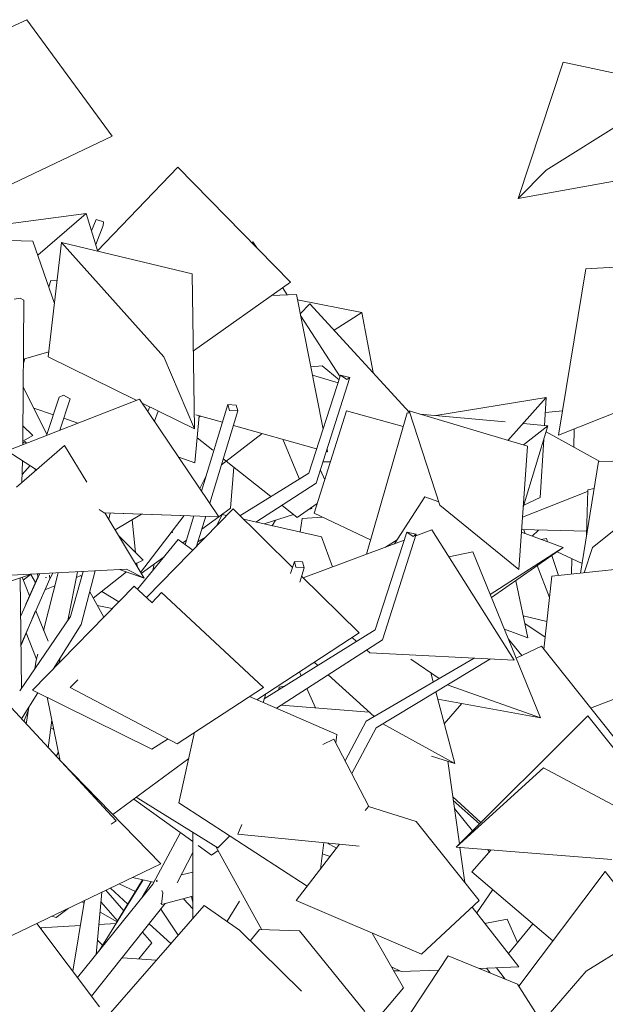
# Model space of a CAD drawing. Header units: millimetres. Extents: x 27350 to 76432, y -300 to 6935.
# Tile 31 of 43: x 71152 to 72070, y 4426 to 5968. Entities that reach past the tile are written whole.
import ezdxf

# ---------------------------------------------------------------- set-up
doc = ezdxf.new("R2010")
doc.units = ezdxf.units.MM
doc.header["$MEASUREMENT"] = 0
doc.layers.add('Nouveau_VRD _ Végétation.VRD', color=7, linetype='Continuous')

# ---------------------------------------------------------------- blocks, each defined once
blk = doc.blocks.new('Élément de coupe_71')
at = {"layer": 'Nouveau_VRD _ Végétation.VRD', "color": 7, "linetype": 'Continuous', "lineweight": 15}
for p, q in [((71196.9, 5440.2), (71217.9, 5619.4)), ((71422.6, 5570.1), (71217.9, 5619.4)), ((71378.3, 5440.2), (71217.9, 5619.4)), ((71426.1, 5327.2), (71422.6, 5570.1)), ((71143.4, 5530.6), (71153.2, 5531.9)), ((71153.2, 5531.9), (71158.5, 5529)), ((71157.3, 5315), (71158.5, 5529)), ((71335, 5372.1), (71196.9, 5440.2)), ((71426.1, 5327.2), (71378.3, 5440.2)), ((71339.8, 5374), (71132.4, 5292.8)), ((71194.4, 5317), (71214.2, 5377.1)), ((71214.2, 5377.1), (71220.8, 5380.2)), ((71215, 5325.1), (71231.3, 5374.2)), ((71220.8, 5380.2), (71231.3, 5374.2)), ((71464.5, 5189.5), (71339.8, 5374)), ((71426.1, 5327.2), (71344, 5367.7)), ((71353, 5354.5), (71356, 5361.7)), ((71363.3, 5339.1), (71369.5, 5355.1)), ((71947.9, 5300.1), (71762.6, 5355.5)), ((71810.7, 5207.7), (71762.6, 5355.5)), ((71157.1, 5302.4), (71157.3, 5315)), ((71178.7, 5263.1), (71132.4, 5292.8)), ((71178.8, 5263.2), (71132.4, 5292.8)), ((71222.7, 5301.4), (71147.4, 5236)), ((71257.2, 5243.8), (71222.7, 5301.4)), ((71934.6, 5107.1), (71947.9, 5300.1)), ((71155.7, 5243.2), (71156.5, 5277.4)), ((71175.9, 5260.7), (71177, 5264.2)), ((71284.8, 5195.7), (71276.9, 5200.7)), ((71351, 5063), (71486.6, 5201.8)), ((71579.8, 5110.2), (71486.6, 5201.8)), ((71934.6, 5107.1), (71810.7, 5207.7)), ((71464.5, 5189.5), (71284.8, 5195.7)), ((71347.2, 5093.2), (71285.9, 5195.7)), ((71464.5, 5189.5), (71285.9, 5195.6)), ((71291.7, 5186), (71294.1, 5195.4)), ((71798.3, 5169), (71773, 5159.6)), ((71927.1, 4965), (71798.3, 5169)), ((71709.3, 5012.2), (71759.1, 5165.6)), ((71721.1, 4996.5), (71773.8, 5162.2)), ((71773.8, 5162.2), (71759.1, 5165.6)), ((71759.1, 5165.6), (71769, 5158.8)), ((71769, 5158.8), (71773.8, 5162.2)), ((71755, 5152.9), (71596.4, 5093.9)), ((71862.4, 5134.4), (71824.8, 5126.9)), ((71968.3, 4874.5), (71862.4, 5134.4)), ((71319.6, 5107.3), (71059, 5093.7)), ((71347.2, 5093.2), (71308.9, 5106.8)), ((71319.6, 5107.3), (71347.2, 5093.2)), ((71576.9, 5100.4), (71582.7, 5119.6)), ((71595.7, 5118.9), (71582.7, 5119.6)), ((71582.7, 5119.6), (71585.1, 5110.3)), ((71585.1, 5110.3), (71598.1, 5109.6)), ((71591.2, 5086.9), (71598.1, 5109.6)), ((71598.1, 5109.6), (71595.7, 5118.9)), ((71023.9, 5051.6), (71170.8, 5099.6)), ((71155.1, 4920.5), (71153.1, 5093.8)), ((71153.8, 5034.3), (71183.4, 5099.6)), ((71154.3, 4990.1), (71199.3, 5092.2)), ((71167.7, 5065.5), (71155.9, 5094.7)), ((71157.6, 5090.4), (71169.1, 5099)), ((71162, 5052.5), (71180.6, 5094.8)), ((71180.6, 5094.8), (71179.9, 5100)), ((71182.2, 5098.5), (71182.5, 5099)), ((71182.2, 5098.5), (71182.5, 5098.5)), ((71182.4, 5098.3), (71182.2, 5098.5)), ((71189.8, 5011.4), (71212.3, 5101.7)), ((71192.9, 5094.4), (71193.7, 5094.2)), ((71193.7, 5094.2), (71193.8, 5094)), ((71197.9, 5089.1), (71204.4, 5101.3)), ((71199.3, 5092.2), (71198.7, 5098.2)), ((71227.6, 5027), (71242.9, 5103.3)), ((71231.8, 5033.2), (71251.5, 5103.8)), ((71248.8, 5020.7), (71270.6, 5104.8)), ((71684.2, 5007.6), (71594, 5096.2)), ((71172.3, 4917.9), (71331.6, 5080.6)), ((71359.5, 5055.3), (71331.6, 5080.6)), ((71359.2, 5054.9), (71374.3, 5070.7)), ((71534.5, 4922), (71374.3, 5070.7)), ((71152.5, 4916.7), (71231.8, 5033.2)), ((71168, 5020.5), (71176.7, 5041)), ((71196.7, 4994.4), (71177.3, 5042.2)), ((71154.3, 4988.3), (71167.7, 5019.7)), ((71204.6, 4950.9), (71248.8, 5020.7)), ((71178.6, 4966.5), (71162.4, 5007.4)), ((71523.9, 4902.9), (71684.2, 5007.6)), ((71535.4, 4904.3), (71709.3, 5012.2)), ((71680.3, 4994.2), (71673.2, 5000.4)), ((71554.7, 4889.5), (71721.1, 4996.5)), ((71178.2, 4964.9), (71180.6, 4974.3)), ((71214.2, 4960.8), (71215.8, 4968.7)), ((71695.1, 4869.1), (71864.4, 4968.1)), ((71701.1, 4976.3), (71696.2, 4980.5)), ((71927.1, 4965), (71701.1, 4976.3)), ((71176.1, 4951.3), (71178.2, 4964.9)), ((71619.4, 4956.4), (71613.7, 4961.6)), ((71710.7, 4858.6), (71890.3, 4966.8)), ((71809.4, 4935.9), (71765.4, 4966.6)), ((71593.5, 4940.4), (71590.8, 4946.6)), ((71707.6, 4876.4), (71635.7, 4941.7)), ((71800.3, 4930.6), (71796.5, 4944.9)), ((71231.5, 4922), (71243.2, 4934.2)), ((71398.8, 4833.9), (71231.5, 4922)), ((71398.8, 4833.9), (71534.5, 4922)), ((71825.3, 4924.9), (71823.1, 4926.4)), ((71968.3, 4874.5), (71825.3, 4924.9)), ((71303.5, 4712.9), (71118.3, 4912.1)), ((71155, 4872.7), (71180.9, 4913.6)), ((71359.2, 4825.6), (71172.3, 4917.9)), ((71215.9, 4807.2), (71195.1, 4906.6)), ((71649.5, 4848.4), (71512.6, 4907.8)), ((71533.7, 4898.6), (71537.8, 4912)), ((71615.9, 4889.9), (71602.4, 4920.2)), ((71834.2, 4803.1), (71804.4, 4915.1)), ((71162.5, 4864.6), (71166.6, 4891)), ((71700.1, 4883.2), (71561.9, 4894.2)), ((71968.3, 4874.5), (71807.5, 4903.5)), ((71158.9, 4868.5), (71166, 4887.1)), ((71836.5, 4672), (72042.6, 4877.7)), ((72042.6, 4877.7), (72205.7, 4672)), ((71155.8, 4871.9), (71155.7, 4873.8)), ((71197, 4827.4), (71202.5, 4871)), ((71662.3, 4806.9), (71695.1, 4869.1)), ((71834.2, 4803.1), (71721.3, 4865)), ((71401.8, 4741.4), (71426.4, 4851.8)), ((71647.9, 4835.1), (71649.5, 4848.4)), ((71672.6, 4787.1), (71710.7, 4858.6)), ((71359.2, 4825.6), (71384.9, 4841.3)), ((71644.8, 4841), (71627.3, 4832.6)), ((71699.2, 4735.3), (71644.8, 4841)), ((71834.2, 4803.1), (71797.9, 4814.2)), ((71373.6, 4645.8), (71216.2, 4806.9)), ((71298.2, 4723), (71417.2, 4810.5)), ((71841.5, 4676.9), (71823.1, 4806.5)), ((71836.5, 4672), (71973, 4796.1)), ((72205.7, 4672), (71973, 4796.1)), ((71423.4, 4680.7), (71330.9, 4747.1)), ((71462.7, 4671), (71334.8, 4749.9)), ((71603, 4610.7), (71401.8, 4741.4)), ((71693.9, 4729), (71698.8, 4735.4)), ((71773.7, 4712.2), (71698.8, 4735.4)), ((71295.5, 4707.8), (71303.5, 4712.9)), ((71494, 4692.2), (71500.3, 4707.2)), ((71872.5, 4588.1), (71773.7, 4712.2)), ((71360.7, 4613.9), (71404.1, 4694.6)), ((71423.5, 4560.2), (71423.4, 4695.2)), ((71684.4, 4673.3), (71494, 4692.2)), ((71462.7, 4671), (71481.7, 4689.6)), ((71585.6, 4588.1), (71653.5, 4676.4)), ((71623.6, 4637.5), (71628.7, 4678.9)), ((71648.9, 4670.4), (71633.4, 4678.4)), ((71399.1, 4615.7), (71423.5, 4663.4)), ((71453.1, 4659.4), (71432.1, 4674.5)), ((71453.1, 4659.4), (71463.2, 4666.5)), ((71531.6, 4542.5), (71459.7, 4672.8)), ((71638.6, 4657.1), (71626.5, 4661.6)), ((72080.1, 4652.7), (71836.5, 4672)), ((71850.1, 4616.3), (71842.2, 4671.5)), ((71860.9, 4633.4), (71891.3, 4667.6)), ((71140, 4533.5), (71373.6, 4645.8)), ((71405.6, 4628.4), (71423.5, 4632.4)), ((71987.9, 4525.1), (71860.9, 4633.4)), ((71934.5, 4454.1), (72069.7, 4633.9)), ((72221.1, 4440.2), (72069.7, 4633.9)), ((71242.8, 4467.6), (71360.7, 4613.9)), ((71276.7, 4509.6), (71345.8, 4620.5)), ((71304.2, 4553.8), (71344.8, 4620.7)), ((71362.2, 4616.7), (71329.1, 4624.4)), ((71344.4, 4593.7), (71358.4, 4617.5)), ((71366.6, 4618), (71366.8, 4619.7)), ((71366.8, 4619.7), (71368, 4619.9)), ((71366.8, 4619.7), (71367.8, 4617.7)), ((71272, 4503.8), (71281.2, 4601.4)), ((71376.7, 4600.1), (71374.7, 4581.8)), ((71374.8, 4603.9), (71376.7, 4600.1)), ((71235.4, 4477.6), (71253.9, 4588.2)), ((71253.2, 4584), (71249.4, 4586.1)), ((71264.8, 4438.4), (71380.4, 4583.4)), ((71279.7, 4585.4), (71305.7, 4556.2)), ((71374.7, 4581.8), (71373.5, 4584.1)), ((71374.7, 4581.8), (71423.5, 4595)), ((71477.2, 4555.7), (71496.7, 4587.4)), ((71782, 4504), (71585.6, 4588.1)), ((71782, 4504), (71872.5, 4588.1)), ((71209.2, 4561.6), (71228, 4575.8)), ((71304.8, 4554.9), (71278.2, 4569.9)), ((71287.1, 4403.9), (71441.4, 4580.6)), ((71496.9, 4542), (71441.4, 4580.6)), ((71934.5, 4484.1), (71861.6, 4577.9)), ((71277.4, 4421.5), (71179.3, 4552.3)), ((71209.2, 4561.6), (71202.8, 4563.7)), ((71276.4, 4550.6), (71303.2, 4552.2)), ((71184.5, 4545.3), (71247.3, 4548.9)), ((71594.1, 4446.1), (71496.9, 4542)), ((71513.8, 4525.3), (71528.1, 4542.6)), ((71591, 4540.8), (71528.1, 4542.6)), ((71693, 4414.2), (71591, 4540.8)), ((71754, 4451.6), (71704.7, 4537.1)), ((72116.6, 4524.9), (72040, 4477.3)), ((71709.6, 4329.1), (71823.9, 4501.6)), ((71932.5, 4457.1), (71823.9, 4501.6)), ((71750.3, 4477), (71735.1, 4484.5)), ((71747.8, 4478.2), (71738.9, 4477.9)), ((71809.1, 4479.3), (71750.3, 4477)), ((71934.5, 4484.1), (71872.4, 4481.7)), ((71970.7, 4397.3), (72040, 4477.3)), ((71682.3, 4366.7), (71754, 4451.6)), ((72014.3, 4329.1), (71932.5, 4457.1))]:
    blk.add_line(p, q, dxfattribs=at)
blk = doc.blocks.new('Élément de coupe_72')
at = {"layer": 'Nouveau_VRD _ Végétation.VRD', "color": 7, "linetype": 'Continuous', "lineweight": 15}
for p, q in [((71177, 5086.7), (71169.5, 5099.1)), ((71248.2, 5097.3), (71241.2, 5094.6)), ((71249.2, 5095.5), (71248.2, 5097.3)), ((71207.2, 5081.2), (71191.8, 5075.2)), ((71167.8, 5065.8), (71167.7, 5065.7)), ((71284, 5032.1), (71262.1, 5072)), ((71203.6, 4866), (71201.9, 4866.1))]:
    blk.add_line(p, q, dxfattribs=at)
blk = doc.blocks.new('Élément de coupe_73')
at = {"layer": 'Nouveau_VRD _ Végétation.VRD', "color": 7, "linetype": 'Continuous', "lineweight": 15}
for p, q in [((71373.8, 5121.2), (71372.1, 5122.3)), ((71360.7, 5105.3), (71362.9, 5115.6)), ((71307.7, 5056.2), (71280.8, 5072.5)), ((71297.2, 5045.6), (71273.8, 5050.7)), ((71205.6, 4856.2), (71201, 4858.6))]:
    blk.add_line(p, q, dxfattribs=at)
blk = doc.blocks.new('Élément de coupe_74')
at = {"layer": 'Nouveau_VRD _ Végétation.VRD', "color": 7, "linetype": 'Continuous', "lineweight": 15}
for p, q in [((71933.5, 5688.4), (72003.8, 5902)), ((72003.8, 5902), (72185.9, 5863.1)), ((71977.1, 5732.6), (72185.9, 5863.1)), ((71933.5, 5688.4), (71977.1, 5732.6)), ((71933.5, 5688.4), (72180.5, 5732.6)), ((71996.6, 5317.6), (72039.5, 5578.2)), ((72039.5, 5578.2), (72159.8, 5584.6)), ((71996.6, 5317.6), (72097.9, 5357.4)), ((71977.2, 5322.6), (72061.5, 5276)), ((72040.7, 5160.8), (72042.5, 5231.7)), ((72042.5, 5231.7), (72052.4, 5233.7)), ((71940.2, 5188.9), (72042.4, 5229.3)), ((71938.9, 5169.3), (72040.9, 5167.1)), ((71918.2, 4505), (71956.6, 4551.8)), ((71185.9, 4543.4), (71187, 4545.4)), ((71889.6, 4474.7), (71884.1, 4482.2)), ((71913.3, 4465), (71899.6, 4482.8)), ((71899.8, 4482.5), (71900, 4482.8))]:
    blk.add_line(p, q, dxfattribs=at)
blk = doc.blocks.new('Élément de coupe_75')
at = {"layer": 'Nouveau_VRD _ Végétation.VRD', "color": 7, "linetype": 'Continuous', "lineweight": 15}
for p, q in [((71804.5, 5348.2), (71977.4, 5376.4)), ((71917.4, 5309.2), (71977.4, 5376.4)), ((71974.9, 5332.7), (71977.4, 5376.4)), ((71695.9, 5131), (71759.5, 5352.3)), ((71759.5, 5352.3), (71763.8, 5351.9)), ((71779.2, 5350.5), (71913.1, 5338.3)), ((71941.1, 5335.8), (71980.2, 5332.2)), ((71941.3, 5204.7), (71980.2, 5332.2)), ((71941.6, 5302), (71980.2, 5332.2)), ((71968.2, 5219.8), (71973.6, 5310.5)), ((72049.9, 5141.2), (72221.7, 5279.8)), ((72059.2, 5276), (72132, 5277.7)), ((72031.2, 5101.3), (72059.2, 5276)), ((71739.6, 5147.2), (71787.2, 5220.9)), ((71787.2, 5220.9), (71809, 5212.9)), ((71942.3, 5207.9), (71968.2, 5219.8)), ((71725.7, 5142), (71743.7, 5153.5)), ((71938.6, 5165.2), (72004, 5141.2)), ((71889.7, 5067.5), (72004, 5141.2)), ((71891.6, 5062.8), (72004, 5141.2)), ((72036.7, 5101.8), (72049.9, 5141.2)), ((71986.1, 5096.4), (72180.6, 5117.4)), ((71973.7, 4982), (71986.1, 5096.4)), ((71939.1, 4972), (71918.2, 4997.5)), ((71930.3, 4967.7), (71969.8, 4986.8)), ((72111.7, 4808.3), (71969.8, 4986.8)), ((72047, 4889.8), (72191.6, 4944.9)), ((71558.4, 4918.6), (71558.7, 4922.7)), ((71558.7, 4922.7), (71567.2, 4924)), ((71845.1, 4896.7), (71817.7, 4865.2)), ((71874.8, 4710.2), (71831, 4750.5))]:
    blk.add_line(p, q, dxfattribs=at)
blk = doc.blocks.new('Élément de coupe_76')
at = {"layer": 'Nouveau_VRD _ Végétation.VRD', "color": 7, "linetype": 'Continuous', "lineweight": 15}
for p, q in [((71065.8, 5923.4), (71163.5, 5968.4)), ((71297, 5786), (71163.5, 5968.4)), ((71061.8, 5673.6), (71297, 5786)), ((71273.9, 5605.9), (71400.1, 5737.5)), ((71576.4, 5557), (71400.1, 5737.5)), ((71091.5, 5643), (71256.4, 5664.6)), ((71180.6, 5599.3), (71256.4, 5664.6)), ((71274.4, 5606.5), (71256.4, 5664.6)), ((71264.8, 5637.6), (71272.2, 5655.2)), ((71272.2, 5655.2), (71283.4, 5651.4)), ((71283.4, 5651.4), (71282.9, 5645.7)), ((71271.4, 5616.1), (71282.9, 5645.7)), ((71075.5, 5623.9), (71172.9, 5621.5)), ((71206.7, 5523.8), (71172.9, 5621.5)), ((71517.8, 5620.5), (71516.1, 5618.8)), ((71524.3, 5610.4), (71517.8, 5620.5)), ((71197.7, 5549.8), (71201, 5559.7)), ((71210.8, 5559.1), (71201, 5559.7)), ((71424.4, 5449.7), (71576.4, 5557)), ((71571.6, 5537.2), (71564.3, 5548.5)), ((71585.9, 5537.8), (71546.7, 5536.1)), ((71627.7, 5326.9), (71585.9, 5537.8)), ((71654.3, 5409), (71592.4, 5504.8)), ((71158, 5436.4), (71197.8, 5448.1)), ((71158, 5430.1), (71160.3, 5437)), ((71626.1, 5426.1), (71608.4, 5424.2)), ((71626.1, 5426.1), (71652.7, 5404.2)), ((71605.3, 5257.9), (71655, 5411.2)), ((71651.2, 5399.4), (71610.9, 5411.6)), ((71617, 5242.2), (71669.8, 5407.8)), ((71669.8, 5407.8), (71655, 5411.2)), ((71655, 5411.2), (71664.9, 5404.4)), ((71664.9, 5404.4), (71669.8, 5407.8)), ((71194.9, 5318.7), (71157.8, 5392.6)), ((71205, 5349.4), (71174.2, 5359.9)), ((71437.3, 5229.7), (71478.7, 5365.2)), ((71450, 5210.9), (71494.1, 5355.3)), ((71491.7, 5364.5), (71478.7, 5365.2)), ((71478.7, 5365.2), (71481, 5356)), ((71481, 5356), (71494.1, 5355.3)), ((71494.1, 5355.3), (71491.7, 5364.5)), ((71613.9, 5195), (71664.4, 5355.3)), ((71753.4, 5331), (71664.4, 5355.3)), ((71243.6, 5336.3), (71221.2, 5343.9)), ((71426.9, 5274), (71433.3, 5347.8)), ((71470.2, 5337.5), (71428.3, 5349.3)), ((71172.8, 5316.6), (71157.4, 5331.9)), ((71617.6, 5295.9), (71487.2, 5332.7)), ((71157.1, 5304.9), (71160.3, 5307.6)), ((71157.2, 5307.9), (71172.8, 5316.6)), ((71163.1, 5304.8), (71160.3, 5307.6)), ((71634.8, 5291.1), (71633.9, 5295.2)), ((71426.9, 5274), (71401.5, 5282.7)), ((71634.8, 5291.1), (71632.8, 5291.6)), ((71156, 5255.8), (71168.5, 5269.6)), ((71630.5, 5247.6), (71623.5, 5262.5)), ((71639.3, 5275.5), (71627.7, 5275.6)), ((71497.5, 5191), (71605.3, 5257.9)), ((71522.3, 5181.3), (71617, 5242.2)), ((71301.8, 5169.1), (71343.1, 5193.7)), ((71411.7, 5145.8), (71425.4, 5190.8)), ((71429.4, 5143.3), (71443.7, 5190.2)), ((71461.3, 5176), (71469.6, 5193.1)), ((71476.5, 5191.5), (71469.6, 5193.1)), ((71625.5, 5158.2), (71503.1, 5185.6)), ((71591.9, 5165.7), (71594.7, 5186.7)), ((71627, 5188.8), (71594.7, 5186.7)), ((71702.3, 5153.3), (71613.9, 5195)), ((71944.6, 5163), (71942.3, 5169.2)), ((71345.5, 5121.7), (71307.1, 5160.2)), ((71336.7, 5076), (71400.7, 5154)), ((71423.4, 5137.2), (71400.7, 5154)), ((71431.4, 5150), (71442.8, 5157.1)), ((71642.3, 5111), (71625.5, 5158.2)), ((71978, 5155.4), (71969.3, 5154)), ((71979.6, 5150.1), (71978, 5155.4)), ((71996.6, 5097.5), (71986.5, 5128.9)), ((71333.5, 5116), (71345.5, 5121.7)), ((71334.5, 5114.6), (71334.2, 5114.9)), ((71334.4, 5114.6), (71334.5, 5114.6)), ((71982.5, 5062.8), (71963.5, 5112.9)), ((71267.5, 5062.1), (71319.6, 5103)), ((71948.5, 4999.6), (71929.6, 5089.3)), ((71978.4, 5025.4), (71941.1, 5034.5)), ((71975.7, 5000.6), (71943.7, 5022.3)), ((71948.5, 4999.6), (71911.8, 5013.3)), ((71939.6, 4972.2), (71938.8, 4972.4)), ((71209.2, 4814.4), (71213, 4820.7)), ((71209.4, 4814.2), (71213.1, 4820.3)), ((71215.1, 4808), (71215.6, 4808.6)), ((71873.1, 4708.4), (71831.8, 4745.1)), ((71862, 4697.4), (71833.6, 4732.6)), ((71888.5, 4664.5), (71885.6, 4668.1)), ((71333.7, 4602.4), (71308, 4614.3)), ((71315.2, 4572), (71287, 4604.2)), ((71321.7, 4582.7), (71294.5, 4607.8)), ((71868.6, 4568.9), (71893.8, 4605.3)), ((71346.6, 4596.4), (71346.1, 4596.7)), ((71423.5, 4575.4), (71408.7, 4591)), ((71373.6, 4574.8), (71400.8, 4534.1)), ((71389.1, 4520.7), (71355.3, 4551.8)), ((71916.2, 4559.2), (71881.4, 4552.4)), ((71932.4, 4522.3), (71916.2, 4559.2)), ((71359.3, 4521.7), (71344.6, 4538.5)), ((71282, 4518.2), (71274.1, 4526.3)), ((71339.2, 4496.7), (71359.3, 4521.7)), ((71366.5, 4494.8), (71312.7, 4498.5))]:
    blk.add_line(p, q, dxfattribs=at)
blk = doc.blocks.new('Élément de coupe_77')
at = {"layer": 'Nouveau_VRD _ Végétation.VRD', "color": 7, "linetype": 'Continuous', "lineweight": 15}
for p, q in [((71587.6, 5529.2), (71688.7, 5509.8)), ((71591.9, 5507.4), (71607.2, 5523.1)), ((71763.4, 5353), (71607.2, 5523.1)), ((71645, 5481.9), (71688.7, 5509.8)), ((71706, 5415.5), (71688.7, 5509.8)), ((71618.3, 5464.8), (71618.5, 5465)), ((71976.1, 5352.9), (72002.9, 5355.5)), ((71433.1, 5345.1), (71435.3, 5347.3)), ((72020.6, 5298.6), (72021.2, 5327.2)), ((71454.7, 5293.6), (71430.3, 5313)), ((71468.3, 5270.7), (71532.3, 5320)), ((71590.3, 5249.7), (71564.6, 5310.9)), ((71475.1, 5277.4), (71471.2, 5280.5)), ((71546, 5221), (71476, 5276.7)), ((71482.5, 5202.8), (71487.9, 5267.2)), ((71434.5, 5233.9), (71444.7, 5253.8)), ((71443.6, 5251.8), (71444.2, 5252.2)), ((71464.4, 5189.6), (71482.5, 5202.8)), ((71586.9, 5188.4), (71563, 5207.5)), ((71586.9, 5188.4), (71618.7, 5210.1)), ((71605.2, 5200.9), (71610.1, 5202.5)), ((71610.1, 5202.5), (71609.5, 5203.8)), ((71333.9, 5133.3), (71328.4, 5184.9)), ((71341.7, 5102.3), (71409.8, 5191.4)), ((71437.5, 5170), (71464.3, 5189.5)), ((71535.4, 5178.3), (71581.1, 5193.1)), ((71548.1, 5175.5), (71553.1, 5184)), ((71965.4, 5168.7), (71955.3, 5159.1)), ((71391.7, 5164.4), (71390.9, 5166.7)), ((71408.1, 5148.5), (71413.8, 5152.7)), ((71342.6, 5100.8), (71378.5, 5126.9)), ((72033.6, 5116.2), (71994.8, 5134.7)), ((72017, 5099.7), (72017.4, 5123.9)), ((71336.3, 5111.4), (71335.7, 5117.1)), ((71939.4, 4972.1), (71939.4, 4972.3)), ((71423.5, 4585.3), (71421.7, 4594.5))]:
    blk.add_line(p, q, dxfattribs=at)

msp = doc.modelspace()

# ---------------------------------------------------------------- block references
at = {"layer": 'Nouveau_VRD _ Végétation.VRD', "lineweight": 0}
for name in ['Élément de coupe_75', 'Élément de coupe_72', 'Élément de coupe_76', 'Élément de coupe_74', 'Élément de coupe_73', 'Élément de coupe_77', 'Élément de coupe_71']:
    msp.add_blockref(name, (0, 0), dxfattribs=at)

doc.saveas('drawing.dxf')
